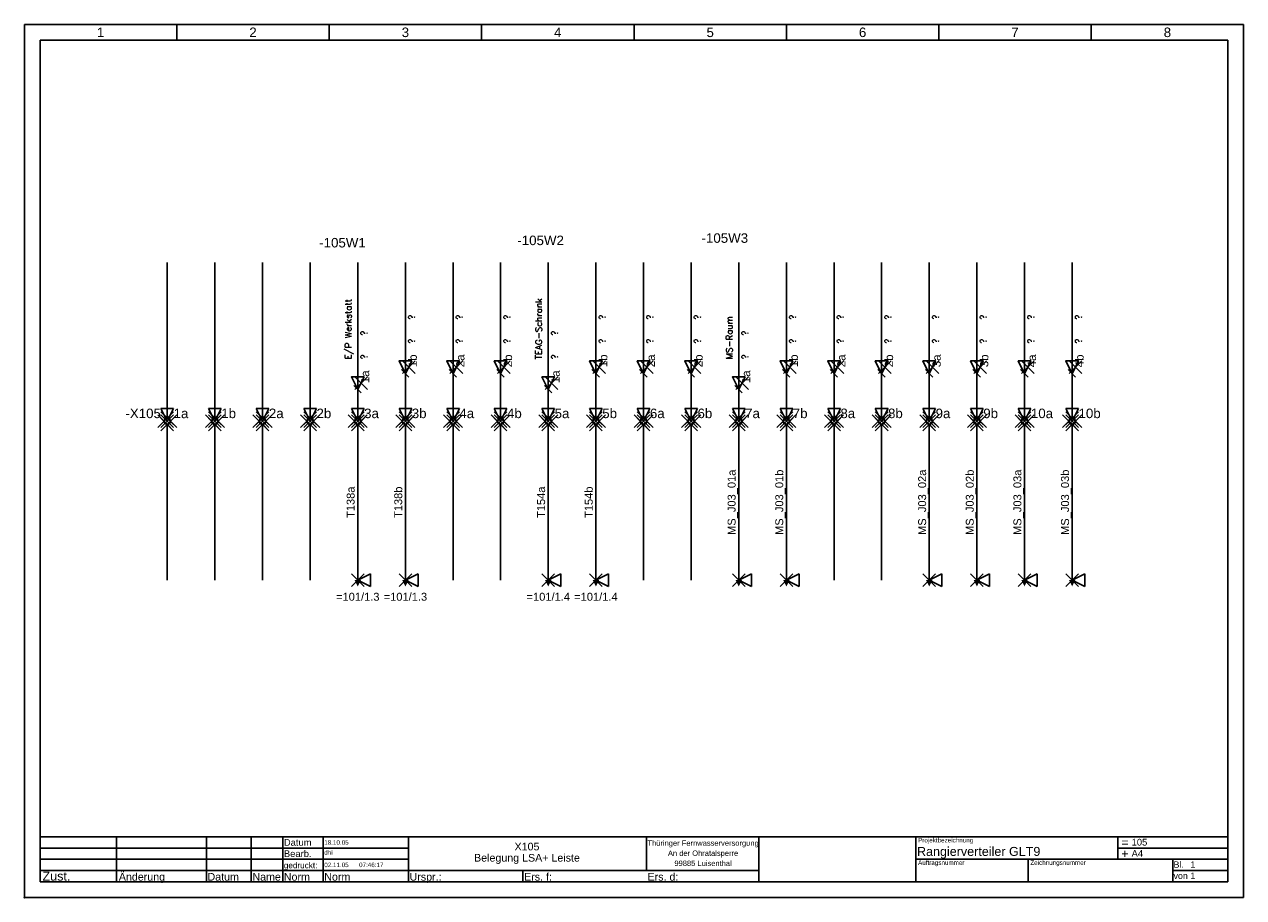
# Model space of a CAD drawing. Extents: x 0 to 384, y 0 to 275.
import ezdxf
from ezdxf.enums import TextEntityAlignment as Align

# ---------------------------------------------------------------- set-up
doc = ezdxf.new("R2010")
doc.units = 0
doc.header["$LTSCALE"] = 25
doc.linetypes.add('GESTRICHELT', pattern=[0.3, 0.2, -0.1])
doc.layers.get('0').update_dxf_attribs({"linetype": 'CONTINUOUS'})
for name, color, linetype in [('ECS_LEV_LINE', 7, 'CONTINUOUS'), ('ECS_LEV_LINE_WNO', 7, 'CONTINUOUS'), ('ECS_LEV_PG_FRAME', 7, 'CONTINUOUS'), ('ECS_LEV_PG_LADDER', 7, 'CONTINUOUS'), ('ECS_LEV_PH_DATA', 7, 'CONTINUOUS'), ('ECS_LEV_PH_EED', 7, 'CONTINUOUS'), ('ECS_LEV_SYM', 7, 'CONTINUOUS'), ('ECS_LEV_SYM_CPOINT', 7, 'CONTINUOUS'), ('ECS_LEV_SYM_DEVID', 7, 'CONTINUOUS'), ('ECS_LEV_SYM_GEO_SCM', 7, 'CONTINUOUS'), ('ECS_LEV_SYM_M_CP', 3, 'CONTINUOUS'), ('ECS_LEV_SYM_M_PN', 1, 'CONTINUOUS'), ('ECS_LEV_SYM_M_RP', 1, 'CONTINUOUS'), ('ECS_LEV_SYM_TEXT', 7, 'CONTINUOUS'), ('ECS_LEV_SYMCR', 7, 'CONTINUOUS')]:
    doc.layers.add(name, color=color, linetype=linetype)
doc.styles.add('Arial', font='ARIAL.TTF', dxfattribs={"oblique": 0.017453})
doc.styles.add('ROMANS', font='ROMANS.SHX', dxfattribs={"oblique": 0.017453, "height": 1})
doc.styles.get("Standard").update_dxf_attribs({"font": 'romans.shx'})

# ---------------------------------------------------------------- blocks, each defined once
blk = doc.blocks.new('SIEC_XKW')
at = {"layer": 'ECS_LEV_SYM_GEO_SCM', "color": 0, "linetype": 'Continuous'}
blk.add_circle((0, 0), 1, dxfattribs=at)
at = {"layer": 'ECS_LEV_SYM_M_CP', "linetype": 'Continuous'}
for p, q in [((-3, 2), (1, -2)), ((-3, -2), (1, 2)), ((-2, 3), (2, -1)), ((-2, -1), (2, 3)), ((-2, 2), (2, -2)), ((-2, -2), (2, 2)), ((-2, 1), (2, -3)), ((-2, -3), (2, 1)), ((-1, 2), (3, -2)), ((-1, -2), (3, 2))]:
    blk.add_line(p, q, dxfattribs=at)
at = {"layer": 'ECS_LEV_SYM_M_RP', "linetype": 'Continuous'}
for p, q in [((-2, 4), (2, 4)), ((0, 0), (-2, 4)), ((0, 0), (2, 4))]:
    blk.add_line(p, q, dxfattribs=at)
at = {"layer": 'ECS_LEV_SYM_CPOINT', "linetype": 'Continuous', "style": 'ROMANS'}
blk.add_attdef('ECS_T_CPOINT_001', (2, 1), '', height=3, dxfattribs=at)
at = {"layer": 'ECS_LEV_SYM_DEVID', "linetype": 'Continuous', "style": 'ROMANS'}
for tag, p in [('ECS_T_DEVID_3', (-2, 9.4)), ('ECS_T_DEVID_2', (-2, 5.2)), ('ECS_T_DEVID_1', (-2, 1))]:
    blk.add_attdef(tag, text='', height=3, dxfattribs=at).set_placement(p, align=Align.RIGHT)
at = {"layer": 'ECS_LEV_SYM_M_PN', "color": 1, "linetype": 'Continuous', "style": 'ROMANS'}
blk.add_attdef('ECS_T_PARTNO', text='', height=3, dxfattribs=at).set_placement((-2, -3.2), align=Align.RIGHT)
blk = doc.blocks.new('__TEXT_')
blk = doc.blocks.new('__PHTEXT_')
blk = doc.blocks.new('SIEC_WKABEL_1')
at = {"color": 0, "linetype": 'Continuous'}
blk.add_line((-1.24, 1.28), (1.1, -1.05), dxfattribs=at)
at = {"layer": 'ECS_LEV_SYM_M_CP', "color": 3, "linetype": 'Continuous'}
for p, q in [((-0.96, 4.04), (3.04, 0.04)), ((-0.96, 0.04), (3.04, 4.04))]:
    blk.add_line(p, q, dxfattribs=at)
at = {"layer": 'ECS_LEV_SYM_M_RP', "linetype": 'Continuous'}
blk.add_lwpolyline([(0, 0), (2, 4), (-2, 4)], close=True, dxfattribs=at)
at = {"layer": 'ECS_LEV_SYM_CPOINT', "linetype": 'Continuous', "style": 'Arial'}
blk.add_attdef('ECS_T_CPOINT_001', text='', height=2.6, rotation=89.998492, dxfattribs=at).set_placement((1, 2), align=Align.TOP_LEFT)
at = {"layer": 'ECS_LEV_SYM_DEVID', "linetype": 'Continuous', "style": 'Arial'}
for tag, p in [('ECS_T_DEVID_3', (-0.2559, 6.8758)), ('ECS_T_DEVID_2', (-0.2559, 2.6758)), ('ECS_T_DEVID_1', (-0.2559, -1.5242))]:
    blk.add_attdef(tag, text='', height=3, dxfattribs=at).set_placement(p, align=Align.MIDDLE_RIGHT)
at = {"layer": 'ECS_LEV_SYM_M_PN', "linetype": 'Continuous', "style": 'Arial'}
blk.add_attdef('ECS_T_PARTNO', text='', height=3, dxfattribs=at).set_placement((-0.2559, -5.7242), align=Align.MIDDLE_RIGHT)
at = {"layer": 'ECS_LEV_SYM_TEXT', "linetype": 'Continuous', "style": 'Arial'}
for tag, p in [('ECS_T_TEXT_1.0', (1, 17)), ('ECS_T_TEXT_3.0', (-4, 9.5)), ('ECS_T_TEXT_2.0', (1, 9.5))]:
    blk.add_attdef(tag, text='', height=2, rotation=89.998492, dxfattribs=at).set_placement(p, align=Align.TOP_LEFT)
at = {"layer": 'ECS_LEV_SYMCR', "color": 0, "linetype": 'Continuous', "style": 'Arial'}
for tag, p in [('ECS_T_CRC_TEXT_P', (-0.2559, -5.7242)), ('ECS_T_CRC_TEXT_N', (-0.2559, -9.9242))]:
    blk.add_attdef(tag, text='', height=2.5, dxfattribs=at).set_placement(p, align=Align.MIDDLE_RIGHT)
blk = doc.blocks.new('SIEC_LABWP')
at = {"layer": 'ECS_LEV_SYM_GEO_SCM', "color": 0, "linetype": 'Continuous'}
blk.add_lwpolyline([(0, 0, 2, 0, 0), (2, 0, 0, 0, 0)], format="xyseb", dxfattribs=at)
at = {"layer": 'ECS_LEV_SYM_M_CP', "linetype": 'Continuous'}
for p, q in [((-2, 2), (2, -2)), ((-2, -2), (2, 2))]:
    blk.add_line(p, q, dxfattribs=at)
at = {"layer": 'ECS_LEV_SYM_M_RP', "linetype": 'Continuous'}
for p, q in [((-2, 4), (2, 4)), ((0, 0), (-2, 4)), ((0, 0), (2, 4))]:
    blk.add_line(p, q, dxfattribs=at)
at = {"layer": 'ECS_LEV_SYM_CPOINT', "linetype": 'Continuous', "style": 'ROMANS'}
blk.add_attdef('ECS_T_CPOINT_001', text='', height=2.5, dxfattribs=at).set_placement((0, 0), align=Align.MIDDLE_LEFT)
at = {"layer": 'ECS_LEV_SYM_DEVID', "linetype": 'Continuous', "style": 'ROMANS'}
for tag, p in [('ECS_T_DEVID_3', (4, 8.4)), ('ECS_T_DEVID_2', (4, 4.2)), ('ECS_T_DEVID_1', (4, 0))]:
    blk.add_attdef(tag, text='', height=2.5, dxfattribs=at).set_placement(p, align=Align.MIDDLE_LEFT)
at = {"layer": 'ECS_LEV_SYM_M_PN', "color": 1, "linetype": 'Continuous', "style": 'ROMANS'}
blk.add_attdef('ECS_T_PARTNO', text='', height=2.5, dxfattribs=at).set_placement((4, -4.2), align=Align.MIDDLE_LEFT)
blk = doc.blocks.new('__POT_')

msp = doc.modelspace()

# ---------------------------------------------------------------- linework, layer by layer
at = {"layer": 'ECS_LEV_LINE', "color": 7, "linetype": 'Continuous'}
for p, q in [((45, 151), (45, 200)), ((60, 151), (60, 200)), ((75, 151), (75, 200)), ((90, 151), (90, 200)), ((105, 151), (105, 200)), ((120, 151), (120, 200)), ((135, 151), (135, 200)), ((150, 151), (150, 200)), ((165, 151), (165, 200)), ((180, 151), (180, 200)), ((195, 151), (195, 200)), ((210, 151), (210, 200)), ((225, 151), (225, 200)), ((240, 151), (240, 200)), ((255, 151), (255, 200)), ((270, 151), (270, 200)), ((285, 151), (285, 200)), ((300, 151), (300, 200)), ((315, 151), (315, 200)), ((330, 151), (330, 200)), ((45, 100), (45, 149)), ((60, 100), (60, 149)), ((75, 100), (75, 149)), ((90, 100), (90, 149)), ((105, 100), (105, 149)), ((120, 100), (120, 149)), ((135, 100), (135, 149)), ((150, 100), (150, 149)), ((165, 100), (165, 149)), ((180, 100), (180, 149)), ((195, 100), (195, 149)), ((210, 100), (210, 149)), ((225, 100), (225, 149)), ((240, 100), (240, 149)), ((255, 100), (255, 149)), ((270, 100), (270, 149)), ((285, 100), (285, 149)), ((300, 100), (300, 149)), ((315, 100), (315, 149)), ((330, 100), (330, 149))]:
    msp.add_line(p, q, dxfattribs=at)
at = {"layer": 'ECS_LEV_PG_FRAME', "color": 7, "linetype": 'Continuous'}
for p, q in [((384, 275), (0, 275)), ((0, 275), (0, 0)), ((384, 0), (384, 275)), ((0, 0), (384, 0))]:
    msp.add_line(p, q, dxfattribs=at)
at = {"layer": 'ECS_LEV_PG_LADDER', "color": 7}
for p, q in [((48, 270), (48, 275)), ((96, 270), (96, 275)), ((144, 270), (144, 275)), ((192, 270), (192, 275)), ((240, 270), (240, 275)), ((288, 270), (288, 275)), ((336, 270), (336, 275))]:
    msp.add_line(p, q, dxfattribs=at)
at = {"layer": 'ECS_LEV_PH_DATA', "color": 7}
for p, q in [((5, 5), (5, 270)), ((5, 270), (379, 270)), ((379, 5), (379, 270)), ((5, 19.142), (29.0414, 19.142)), ((5, 15.6065), (29.0414, 15.6065)), ((29.0414, 5), (29.0414, 19.142)), ((29.0414, 19.142), (344.408, 19.142)), ((29.0414, 13.4852), (29.0414, 16.3136)), ((29.0414, 12.071), (29.0414, 15.6065)), ((29.0414, 15.6065), (120.9644, 15.6065)), ((57.3254, 8.5355), (57.3254, 19.142)), ((71.4674, 8.5355), (71.4674, 19.142)), ((81.3668, 8.5355), (81.3668, 19.142)), ((94.0946, 8.5355), (94.0946, 19.142)), ((120.9644, 8.5355), (120.9644, 19.142)), ((120.9644, 12.071), (120.9644, 15.6065)), ((195.917, 8.5355), (195.917, 19.142)), ((231.272, 8.5355), (231.272, 19.142)), ((280.769, 12.071), (280.769, 19.142)), ((344.408, 12.071), (344.408, 19.142)), ((344.408, 19.142), (379, 19.142)), ((344.408, 15.6065), (379, 15.6065)), ((5, 10.6568), (5, 13.4852)), ((5, 8.5355), (5, 12.071)), ((5, 12.071), (29.0414, 12.071)), ((29.0414, 12.071), (120.9644, 12.071)), ((280.769, 12.071), (316.124, 12.071)), ((280.769, 5), (280.769, 12.071)), ((316.124, 5), (316.124, 12.071)), ((316.124, 12.071), (379, 12.071)), ((361.704, 5), (361.704, 12.071)), ((5, 8.5355), (29.0414, 8.5355)), ((29.0414, 8.5355), (57.3254, 8.5355)), ((57.3254, 5), (57.3254, 8.5355)), ((57.3254, 8.5355), (71.4674, 8.5355)), ((71.4674, 5), (71.4674, 8.5355)), ((71.4674, 8.5355), (81.3668, 8.5355)), ((81.3668, 5), (81.3668, 8.5355)), ((81.3668, 8.5355), (94.0946, 8.5355)), ((94.0946, 5), (94.0946, 8.5355)), ((94.0946, 8.5355), (120.9644, 8.5355)), ((120.9644, 5), (120.9644, 8.5355)), ((120.9644, 8.5355), (157.0265, 8.5355)), ((157.0265, 5), (157.0265, 8.5355)), ((157.0265, 8.5355), (231.272, 8.5355)), ((231.272, 5), (231.272, 8.5355)), ((361.704, 8.5355), (379, 8.5355)), ((5, 5), (29.0414, 5)), ((5, 5), (379, 5)), ((57.3254, 5), (71.4674, 5)), ((81.3668, 5), (94.0946, 5)), ((120.9644, 5), (157.0265, 5)), ((231.272, 5), (280.769, 5))]:
    msp.add_line(p, q, dxfattribs=at)
at = {"layer": 'ECS_LEV_PH_EED', "linetype": 'GESTRICHELT'}
msp.add_point((0, 0), dxfattribs=at)

# ---------------------------------------------------------------- block references
at = {"layer": 'ECS_LEV_LINE_WNO', "color": 5, "linetype": 'Continuous'}
ref = msp.add_blockref('__POT_', (0, 0), dxfattribs=at)
ref.add_attrib('ECS_T_WIRENO', 'MS_J03_01a', dxfattribs={"color": 0, "linetype": 'GESTRICHELT', "height": 2.5, "rotation": 89.9984916, "style": 'Arial'}).set_placement((224, 124.5), align=Align.CENTER)
ref = msp.add_blockref('__POT_', (0, 0), dxfattribs=at)
ref.add_attrib('ECS_T_WIRENO', 'MS_J03_01b', dxfattribs={"color": 0, "linetype": 'GESTRICHELT', "height": 2.5, "rotation": 89.9984916, "style": 'Arial'}).set_placement((239, 124.5), align=Align.CENTER)
ref = msp.add_blockref('__POT_', (0, 0), dxfattribs=at)
ref.add_attrib('ECS_T_WIRENO', 'MS_J03_02a', dxfattribs={"color": 0, "linetype": 'GESTRICHELT', "height": 2.5, "rotation": 89.9984916, "style": 'Arial'}).set_placement((284, 124.5), align=Align.CENTER)
ref = msp.add_blockref('__POT_', (0, 0), dxfattribs=at)
ref.add_attrib('ECS_T_WIRENO', 'MS_J03_02b', dxfattribs={"color": 0, "linetype": 'GESTRICHELT', "height": 2.5, "rotation": 89.9984916, "style": 'Arial'}).set_placement((299, 124.5), align=Align.CENTER)
ref = msp.add_blockref('__POT_', (0, 0), dxfattribs=at)
ref.add_attrib('ECS_T_WIRENO', 'MS_J03_03a', dxfattribs={"color": 0, "linetype": 'GESTRICHELT', "height": 2.5, "rotation": 89.9984916, "style": 'Arial'}).set_placement((314, 124.5), align=Align.CENTER)
ref = msp.add_blockref('__POT_', (0, 0), dxfattribs=at)
ref.add_attrib('ECS_T_WIRENO', 'MS_J03_03b', dxfattribs={"color": 0, "linetype": 'GESTRICHELT', "height": 2.5, "rotation": 89.9984916, "style": 'Arial'}).set_placement((329, 124.5), align=Align.CENTER)
ref = msp.add_blockref('__POT_', (0, 0), dxfattribs=at)
ref.add_attrib('ECS_T_WIRENO', 'T138a', dxfattribs={"color": 0, "linetype": 'GESTRICHELT', "height": 2.5, "rotation": 89.9984916, "style": 'Arial'}).set_placement((104, 124.5), align=Align.CENTER)
ref = msp.add_blockref('__POT_', (0, 0), dxfattribs=at)
ref.add_attrib('ECS_T_WIRENO', 'T138b', dxfattribs={"color": 0, "linetype": 'GESTRICHELT', "height": 2.5, "rotation": 89.9984916, "style": 'Arial'}).set_placement((119, 124.5), align=Align.CENTER)
ref = msp.add_blockref('__POT_', (0, 0), dxfattribs=at)
ref.add_attrib('ECS_T_WIRENO', 'T154a', dxfattribs={"color": 0, "linetype": 'GESTRICHELT', "height": 2.5, "rotation": 89.9984916, "style": 'Arial'}).set_placement((164, 124.5), align=Align.CENTER)
ref = msp.add_blockref('__POT_', (0, 0), dxfattribs=at)
ref.add_attrib('ECS_T_WIRENO', 'T154b', dxfattribs={"color": 0, "linetype": 'GESTRICHELT', "height": 2.5, "rotation": 89.9984916, "style": 'Arial'}).set_placement((179, 124.5), align=Align.CENTER)
at = {"layer": 'ECS_LEV_PG_LADDER', "color": 7, "linetype": 'Continuous'}
ref = msp.add_blockref('__TEXT_', (0, 0), dxfattribs=at)
ref.add_attrib('?', '1', dxfattribs={"color": 7, "height": 3, "style": 'Arial'}).set_placement((24, 272.5), align=Align.MIDDLE_CENTER)
ref = msp.add_blockref('__TEXT_', (0, 0), dxfattribs=at)
ref.add_attrib('?', '2', dxfattribs={"color": 7, "height": 3, "style": 'Arial'}).set_placement((72, 272.5), align=Align.MIDDLE_CENTER)
ref = msp.add_blockref('__TEXT_', (0, 0), dxfattribs=at)
ref.add_attrib('?', '3', dxfattribs={"color": 7, "height": 3, "style": 'Arial'}).set_placement((120, 272.5), align=Align.MIDDLE_CENTER)
ref = msp.add_blockref('__TEXT_', (0, 0), dxfattribs=at)
ref.add_attrib('?', '4', dxfattribs={"color": 7, "height": 3, "style": 'Arial'}).set_placement((168, 272.5), align=Align.MIDDLE_CENTER)
ref = msp.add_blockref('__TEXT_', (0, 0), dxfattribs=at)
ref.add_attrib('?', '5', dxfattribs={"color": 7, "height": 3, "style": 'Arial'}).set_placement((216, 272.5), align=Align.MIDDLE_CENTER)
ref = msp.add_blockref('__TEXT_', (0, 0), dxfattribs=at)
ref.add_attrib('?', '6', dxfattribs={"color": 7, "height": 3, "style": 'Arial'}).set_placement((264, 272.5), align=Align.MIDDLE_CENTER)
ref = msp.add_blockref('__TEXT_', (0, 0), dxfattribs=at)
ref.add_attrib('?', '7', dxfattribs={"color": 7, "height": 3, "style": 'Arial'}).set_placement((312, 272.5), align=Align.MIDDLE_CENTER)
ref = msp.add_blockref('__TEXT_', (0, 0), dxfattribs=at)
ref.add_attrib('?', '8', dxfattribs={"color": 7, "height": 3, "style": 'Arial'}).set_placement((360, 272.5), align=Align.MIDDLE_CENTER)
at = {"layer": 'ECS_LEV_PH_DATA', "color": 7, "linetype": 'Continuous'}
ref = msp.add_blockref('__TEXT_', (0, 0), dxfattribs=dict(at, xscale=1.4142, yscale=1.4142, zscale=1.4142))
ref.add_attrib('ECS_T_TEXT_0.0', 'Datum', (81.72035, 16.3136), dxfattribs={"color": 7, "height": 2.1213, "style": 'Arial'})
ref = msp.add_blockref('__PHTEXT_', (0, 0), dxfattribs=at)
ref.add_attrib('?pgdescr02_0.0', '18.10.05', (94.4481, 16.6671), dxfattribs={"color": 7, "linetype": 'GESTRICHELT', "height": 1.4142, "style": 'Arial'})
ref = msp.add_blockref('__PHTEXT_', (0, 0), dxfattribs=at)
ref.add_attrib('?pgdescr01_0.0', 'X105', dxfattribs={"color": 7, "linetype": 'GESTRICHELT', "height": 2.40414, "style": 'Arial'}).set_placement((158.2936, 16.0818), align=Align.MIDDLE_CENTER)
ref = msp.add_blockref('__PHTEXT_', (0, 0), dxfattribs=at)
ref.add_attrib('?addr01_0.0', 'Thüringer Fernwasserversorgung', dxfattribs={"color": 7, "linetype": 'GESTRICHELT', "height": 1.69704, "style": 'Arial'}).set_placement((213.7561, 17.1692), align=Align.MIDDLE_CENTER)
ref = msp.add_blockref('__PHTEXT_', (0, 0), dxfattribs=at)
ref.add_attrib('?title01_0.0', 'Rangierverteiler GLT9', (281.1225, 13.1316), dxfattribs={"color": 7, "linetype": 'GESTRICHELT', "height": 2.8284, "style": 'Arial'})
ref = msp.add_blockref('__TEXT_', (0, 0), dxfattribs=dict(at, xscale=1.4142, yscale=1.4142, zscale=1.4142))
ref.add_attrib('ECS_T_TEXT_0.0', 'Projektbezeichnung', (281.4761, 17.37425), dxfattribs={"color": 7, "height": 1.4142, "style": 'Arial'})
ref = msp.add_blockref('__TEXT_', (0, 0), dxfattribs=dict(at, xscale=1.4142, yscale=1.4142, zscale=1.4142))
ref.add_attrib('ECS_T_TEXT_0.0', '=', (345.46865, 15.96005), dxfattribs={"color": 7, "height": 2.8284, "style": 'Arial'})
ref = msp.add_blockref('__PHTEXT_', (0, 0), dxfattribs=at)
ref.add_attrib('?install_0.0', '105', (348.7223, 16.3917), dxfattribs={"color": 7, "linetype": 'GESTRICHELT', "height": 2.1213, "style": 'Arial'})
ref = msp.add_blockref('__TEXT_', (0, 0), dxfattribs=dict(at, xscale=1.4142, yscale=1.4142, zscale=1.4142))
ref.add_attrib('ECS_T_TEXT_0.0', 'Bearb.', (81.72035, 12.7781), dxfattribs={"color": 7, "height": 2.1213, "style": 'Arial'})
ref = msp.add_blockref('__PHTEXT_', (0, 0), dxfattribs=at)
ref.add_attrib('?pgdescr04_0.0', 'dhi', (94.4481, 13.4852), dxfattribs={"color": 7, "linetype": 'GESTRICHELT', "height": 1.4142, "style": 'Arial'})
ref = msp.add_blockref('__PHTEXT_', (0, 0), dxfattribs=at)
ref.add_attrib('?pgdescr18_0.0', 'Belegung LSA+ Leiste', dxfattribs={"color": 7, "linetype": 'GESTRICHELT', "height": 2.40414, "style": 'Arial'}).set_placement((158.2936, 12.5463), align=Align.MIDDLE_CENTER)
ref = msp.add_blockref('__PHTEXT_', (0, 0), dxfattribs=at)
ref.add_attrib('?addr02_0.0', 'An der Ohratalsperre', dxfattribs={"color": 7, "linetype": 'GESTRICHELT', "height": 1.69704, "style": 'Arial'}).set_placement((213.7561, 13.9872), align=Align.MIDDLE_CENTER)
ref = msp.add_blockref('__PHTEXT_', (0, 0), dxfattribs=at)
ref.add_attrib('?addr03_0.0', '99885 Luisenthal', dxfattribs={"color": 7, "linetype": 'GESTRICHELT', "height": 1.69704, "style": 'Arial'}).set_placement((213.7561, 10.8053), align=Align.MIDDLE_CENTER)
ref = msp.add_blockref('__TEXT_', (0, 0), dxfattribs=dict(at, xscale=1.4142, yscale=1.4142, zscale=1.4142))
ref.add_attrib('ECS_T_TEXT_0.0', 'Auftragsnummer', (281.4761, 10.30325), dxfattribs={"color": 7, "height": 1.4142, "style": 'Arial'})
ref = msp.add_blockref('__TEXT_', (0, 0), dxfattribs=dict(at, xscale=1.4142, yscale=1.4142, zscale=1.4142))
ref.add_attrib('ECS_T_TEXT_0.0', 'Zeichnungsnummer', (316.8311, 10.30325), dxfattribs={"color": 7, "height": 1.4142, "style": 'Arial'})
ref = msp.add_blockref('__TEXT_', (0, 0), dxfattribs=dict(at, xscale=1.4142, yscale=1.4142, zscale=1.4142))
ref.add_attrib('ECS_T_TEXT_0.0', '+', (345.46865, 12.42455), dxfattribs={"color": 7, "height": 2.8284, "style": 'Arial'})
ref = msp.add_blockref('__PHTEXT_', (0, 0), dxfattribs=at)
ref.add_attrib('?location_0.0', 'A4', (348.7223, 12.8562), dxfattribs={"color": 7, "linetype": 'GESTRICHELT', "height": 2.1213, "style": 'Arial'})
ref = msp.add_blockref('__TEXT_', (0, 0), dxfattribs=at)
ref.add_attrib('ECS_T_TEXT_0.0', 'Bl.', (361.9249, 9.39894), dxfattribs={"color": 7, "height": 2, "style": 'Arial'})
ref = msp.add_blockref('__TEXT_', (0, 0), dxfattribs=dict(at, xscale=1.4142, yscale=1.4142, zscale=1.4142))
ref.add_attrib('ECS_T_TEXT_0.0', 'Zust.', (5.7071, 5.35355), dxfattribs={"color": 7, "height": 2.8284, "style": 'Arial'})
ref = msp.add_blockref('__TEXT_', (0, 0), dxfattribs=dict(at, xscale=1.4142, yscale=1.4142, zscale=1.4142))
ref.add_attrib('ECS_T_TEXT_0.0', 'Änderung', (29.7485, 5.35355), dxfattribs={"color": 7, "height": 2.40414, "style": 'Arial'})
ref = msp.add_blockref('__TEXT_', (0, 0), dxfattribs=dict(at, xscale=1.4142, yscale=1.4142, zscale=1.4142))
ref.add_attrib('ECS_T_TEXT_0.0', 'Datum', (57.67895, 5.35355), dxfattribs={"color": 7, "height": 2.40414, "style": 'Arial'})
ref = msp.add_blockref('__TEXT_', (0, 0), dxfattribs=dict(at, xscale=1.4142, yscale=1.4142, zscale=1.4142))
ref.add_attrib('ECS_T_TEXT_0.0', 'Name', (71.82095, 5.35355), dxfattribs={"color": 7, "height": 2.40414, "style": 'Arial'})
ref = msp.add_blockref('__TEXT_', (0, 0), dxfattribs=dict(at, xscale=1.4142, yscale=1.4142, zscale=1.4142))
ref.add_attrib('ECS_T_TEXT_0.0', 'gedruckt:', (81.72035, 9.2426), dxfattribs={"color": 7, "height": 1.83846, "style": 'Arial'})
ref = msp.add_blockref('__TEXT_', (0, 0), dxfattribs=dict(at, xscale=1.4142, yscale=1.4142, zscale=1.4142))
ref.add_attrib('ECS_T_TEXT_0.0', 'Norm', (81.72035, 5.35355), dxfattribs={"color": 7, "height": 2.40414, "style": 'Arial'})
ref = msp.add_blockref('__PHTEXT_', (0, 0), dxfattribs=at)
ref.add_attrib('?plotdate_0.0', '02.11.05', (94.4481, 9.5961), dxfattribs={"color": 7, "linetype": 'GESTRICHELT', "height": 1.4142, "style": 'Arial'})
ref = msp.add_blockref('__TEXT_', (0, 0), dxfattribs=dict(at, xscale=1.4142, yscale=1.4142, zscale=1.4142))
ref.add_attrib('ECS_T_TEXT_0.0', 'Norm', (94.44815, 5.35355), dxfattribs={"color": 7, "height": 2.40414, "style": 'Arial'})
ref = msp.add_blockref('__PHTEXT_', (0, 0), dxfattribs=at)
ref.add_attrib('?plottime_0.0', '07:46:17', (105.4082, 9.5961), dxfattribs={"color": 7, "linetype": 'GESTRICHELT', "height": 1.4142, "style": 'Arial'})
ref = msp.add_blockref('__TEXT_', (0, 0), dxfattribs=dict(at, xscale=1.4142, yscale=1.4142, zscale=1.4142))
ref.add_attrib('ECS_T_TEXT_0.0', 'Urspr.:', (121.31795, 5.35355), dxfattribs={"color": 7, "height": 2.40414, "style": 'Arial'})
ref = msp.add_blockref('__TEXT_', (0, 0), dxfattribs=dict(at, xscale=1.4142, yscale=1.4142, zscale=1.4142))
ref.add_attrib('ECS_T_TEXT_0.0', 'Ers. f:', (157.38005, 5.35355), dxfattribs={"color": 7, "height": 2.40414, "style": 'Arial'})
ref = msp.add_blockref('__TEXT_', (0, 0), dxfattribs=dict(at, xscale=1.4142, yscale=1.4142, zscale=1.4142))
ref.add_attrib('ECS_T_TEXT_0.0', 'Ers. d:', (196.27055, 5.35355), dxfattribs={"color": 7, "height": 2.40414, "style": 'Arial'})
ref = msp.add_blockref('__PHTEXT_', (0, 0), dxfattribs=at)
ref.add_attrib('?page_0.0', '1', (367.2281, 9.3988), dxfattribs={"color": 7, "linetype": 'GESTRICHELT', "height": 2, "style": 'Arial'})
ref = msp.add_blockref('__PHTEXT_', (0, 0), dxfattribs=at)
ref.add_attrib('?inpgno_0.0', '1', (367.2281, 5.8633), dxfattribs={"color": 7, "linetype": 'GESTRICHELT', "height": 2, "style": 'Arial'})
ref = msp.add_blockref('__TEXT_', (0, 0), dxfattribs=at)
ref.add_attrib('ECS_T_TEXT_0.0', 'von', (361.9249, 5.8634), dxfattribs={"color": 7, "height": 2, "style": 'Arial'})
at = {"layer": 'ECS_LEV_SYM', "linetype": 'GESTRICHELT'}
ref = msp.add_blockref('SIEC_WKABEL_1', (105, 160), dxfattribs=at)
ref.add_attrib('ECS_T_DEVID_1', '-105W1', dxfattribs={"layer": 'ECS_LEV_SYM_DEVID', "linetype": 'Continuous', "height": 3, "style": 'Arial'}).set_placement((107.52711, 206.25), align=Align.MIDDLE_RIGHT)
ref.add_attrib('ECS_T_TEXT_3.0', 'E/P Werkstatt', dxfattribs={"layer": 'ECS_LEV_SYM_TEXT', "linetype": 'Continuous', "height": 2, "rotation": 89.9984916}).set_placement((101, 169.5), align=Align.TOP_LEFT)
ref.add_attrib('ECS_T_TEXT_2.0', '?', dxfattribs={"layer": 'ECS_LEV_SYM_TEXT', "linetype": 'Continuous', "height": 2, "rotation": 89.9984916}).set_placement((106, 169.5), align=Align.TOP_LEFT)
ref.add_attrib('ECS_T_TEXT_1.0', '?', dxfattribs={"layer": 'ECS_LEV_SYM_TEXT', "linetype": 'Continuous', "height": 2, "rotation": 89.9984916}).set_placement((106, 177), align=Align.TOP_LEFT)
ref.add_attrib('ECS_T_CPOINT_001', '1a', dxfattribs={"layer": 'ECS_LEV_SYM_CPOINT', "linetype": 'Continuous', "height": 2.6, "rotation": 89.9984916, "style": 'Arial'}).set_placement((106, 162), align=Align.TOP_LEFT)
ref = msp.add_blockref('SIEC_WKABEL_1', (165, 160), dxfattribs=at)
ref.add_attrib('ECS_T_DEVID_1', '-105W2', dxfattribs={"layer": 'ECS_LEV_SYM_DEVID', "linetype": 'Continuous', "height": 3, "style": 'Arial'}).set_placement((169.92393, 206.97944), align=Align.MIDDLE_RIGHT)
ref.add_attrib('ECS_T_TEXT_3.0', 'TEAG-Schrank', dxfattribs={"layer": 'ECS_LEV_SYM_TEXT', "linetype": 'Continuous', "height": 2, "rotation": 89.9984916}).set_placement((161, 169.5), align=Align.TOP_LEFT)
ref.add_attrib('ECS_T_TEXT_2.0', '?', dxfattribs={"layer": 'ECS_LEV_SYM_TEXT', "linetype": 'Continuous', "height": 2, "rotation": 89.9984916}).set_placement((166, 169.5), align=Align.TOP_LEFT)
ref.add_attrib('ECS_T_TEXT_1.0', '?', dxfattribs={"layer": 'ECS_LEV_SYM_TEXT', "linetype": 'Continuous', "height": 2, "rotation": 89.9984916}).set_placement((166, 177), align=Align.TOP_LEFT)
ref.add_attrib('ECS_T_CPOINT_001', '1a', dxfattribs={"layer": 'ECS_LEV_SYM_CPOINT', "linetype": 'Continuous', "height": 2.6, "rotation": 89.9984916, "style": 'Arial'}).set_placement((166, 162), align=Align.TOP_LEFT)
ref = msp.add_blockref('SIEC_WKABEL_1', (225, 160), dxfattribs=at)
ref.add_attrib('ECS_T_DEVID_1', '-105W3', dxfattribs={"layer": 'ECS_LEV_SYM_DEVID', "linetype": 'Continuous', "height": 3, "style": 'Arial'}).set_placement((227.94203, 207.70889), align=Align.MIDDLE_RIGHT)
ref.add_attrib('ECS_T_TEXT_3.0', 'MS-Raum', dxfattribs={"layer": 'ECS_LEV_SYM_TEXT', "linetype": 'Continuous', "height": 2, "rotation": 89.9984916}).set_placement((221, 169.5), align=Align.TOP_LEFT)
ref.add_attrib('ECS_T_TEXT_2.0', '?', dxfattribs={"layer": 'ECS_LEV_SYM_TEXT', "linetype": 'Continuous', "height": 2, "rotation": 89.9984916}).set_placement((226, 169.5), align=Align.TOP_LEFT)
ref.add_attrib('ECS_T_TEXT_1.0', '?', dxfattribs={"layer": 'ECS_LEV_SYM_TEXT', "linetype": 'Continuous', "height": 2, "rotation": 89.9984916}).set_placement((226, 177), align=Align.TOP_LEFT)
ref.add_attrib('ECS_T_CPOINT_001', '1a', dxfattribs={"layer": 'ECS_LEV_SYM_CPOINT', "linetype": 'Continuous', "height": 2.6, "rotation": 89.9984916, "style": 'Arial'}).set_placement((226, 162), align=Align.TOP_LEFT)
ref = msp.add_blockref('SIEC_WKABEL_1', (120, 165), dxfattribs=at)
ref.add_attrib('ECS_T_TEXT_2.0', '?', dxfattribs={"layer": 'ECS_LEV_SYM_TEXT', "linetype": 'Continuous', "height": 2, "rotation": 89.9984916}).set_placement((121, 174.5), align=Align.TOP_LEFT)
ref.add_attrib('ECS_T_TEXT_1.0', '?', dxfattribs={"layer": 'ECS_LEV_SYM_TEXT', "linetype": 'Continuous', "height": 2, "rotation": 89.9984916}).set_placement((121, 182), align=Align.TOP_LEFT)
ref.add_attrib('ECS_T_CPOINT_001', '1b', dxfattribs={"layer": 'ECS_LEV_SYM_CPOINT', "linetype": 'Continuous', "height": 2.6, "rotation": 89.9984916, "style": 'Arial'}).set_placement((121, 167), align=Align.TOP_LEFT)
ref = msp.add_blockref('SIEC_WKABEL_1', (135, 165), dxfattribs=at)
ref.add_attrib('ECS_T_TEXT_2.0', '?', dxfattribs={"layer": 'ECS_LEV_SYM_TEXT', "linetype": 'Continuous', "height": 2, "rotation": 89.9984916}).set_placement((136, 174.5), align=Align.TOP_LEFT)
ref.add_attrib('ECS_T_TEXT_1.0', '?', dxfattribs={"layer": 'ECS_LEV_SYM_TEXT', "linetype": 'Continuous', "height": 2, "rotation": 89.9984916}).set_placement((136, 182), align=Align.TOP_LEFT)
ref.add_attrib('ECS_T_CPOINT_001', '2a', dxfattribs={"layer": 'ECS_LEV_SYM_CPOINT', "linetype": 'Continuous', "height": 2.6, "rotation": 89.9984916, "style": 'Arial'}).set_placement((136, 167), align=Align.TOP_LEFT)
ref = msp.add_blockref('SIEC_WKABEL_1', (150, 165), dxfattribs=at)
ref.add_attrib('ECS_T_TEXT_2.0', '?', dxfattribs={"layer": 'ECS_LEV_SYM_TEXT', "linetype": 'Continuous', "height": 2, "rotation": 89.9984916}).set_placement((151, 174.5), align=Align.TOP_LEFT)
ref.add_attrib('ECS_T_TEXT_1.0', '?', dxfattribs={"layer": 'ECS_LEV_SYM_TEXT', "linetype": 'Continuous', "height": 2, "rotation": 89.9984916}).set_placement((151, 182), align=Align.TOP_LEFT)
ref.add_attrib('ECS_T_CPOINT_001', '2b', dxfattribs={"layer": 'ECS_LEV_SYM_CPOINT', "linetype": 'Continuous', "height": 2.6, "rotation": 89.9984916, "style": 'Arial'}).set_placement((151, 167), align=Align.TOP_LEFT)
ref = msp.add_blockref('SIEC_WKABEL_1', (180, 165), dxfattribs=at)
ref.add_attrib('ECS_T_TEXT_2.0', '?', dxfattribs={"layer": 'ECS_LEV_SYM_TEXT', "linetype": 'Continuous', "height": 2, "rotation": 89.9984916}).set_placement((181, 174.5), align=Align.TOP_LEFT)
ref.add_attrib('ECS_T_TEXT_1.0', '?', dxfattribs={"layer": 'ECS_LEV_SYM_TEXT', "linetype": 'Continuous', "height": 2, "rotation": 89.9984916}).set_placement((181, 182), align=Align.TOP_LEFT)
ref.add_attrib('ECS_T_CPOINT_001', '1b', dxfattribs={"layer": 'ECS_LEV_SYM_CPOINT', "linetype": 'Continuous', "height": 2.6, "rotation": 89.9984916, "style": 'Arial'}).set_placement((181, 167), align=Align.TOP_LEFT)
ref = msp.add_blockref('SIEC_WKABEL_1', (195, 165), dxfattribs=at)
ref.add_attrib('ECS_T_TEXT_2.0', '?', dxfattribs={"layer": 'ECS_LEV_SYM_TEXT', "linetype": 'Continuous', "height": 2, "rotation": 89.9984916}).set_placement((196, 174.5), align=Align.TOP_LEFT)
ref.add_attrib('ECS_T_TEXT_1.0', '?', dxfattribs={"layer": 'ECS_LEV_SYM_TEXT', "linetype": 'Continuous', "height": 2, "rotation": 89.9984916}).set_placement((196, 182), align=Align.TOP_LEFT)
ref.add_attrib('ECS_T_CPOINT_001', '2a', dxfattribs={"layer": 'ECS_LEV_SYM_CPOINT', "linetype": 'Continuous', "height": 2.6, "rotation": 89.9984916, "style": 'Arial'}).set_placement((196, 167), align=Align.TOP_LEFT)
ref = msp.add_blockref('SIEC_WKABEL_1', (210, 165), dxfattribs=at)
ref.add_attrib('ECS_T_TEXT_2.0', '?', dxfattribs={"layer": 'ECS_LEV_SYM_TEXT', "linetype": 'Continuous', "height": 2, "rotation": 89.9984916}).set_placement((211, 174.5), align=Align.TOP_LEFT)
ref.add_attrib('ECS_T_TEXT_1.0', '?', dxfattribs={"layer": 'ECS_LEV_SYM_TEXT', "linetype": 'Continuous', "height": 2, "rotation": 89.9984916}).set_placement((211, 182), align=Align.TOP_LEFT)
ref.add_attrib('ECS_T_CPOINT_001', '2b', dxfattribs={"layer": 'ECS_LEV_SYM_CPOINT', "linetype": 'Continuous', "height": 2.6, "rotation": 89.9984916, "style": 'Arial'}).set_placement((211, 167), align=Align.TOP_LEFT)
ref = msp.add_blockref('SIEC_WKABEL_1', (240, 165), dxfattribs=at)
ref.add_attrib('ECS_T_TEXT_2.0', '?', dxfattribs={"layer": 'ECS_LEV_SYM_TEXT', "linetype": 'Continuous', "height": 2, "rotation": 89.9984916}).set_placement((241, 174.5), align=Align.TOP_LEFT)
ref.add_attrib('ECS_T_TEXT_1.0', '?', dxfattribs={"layer": 'ECS_LEV_SYM_TEXT', "linetype": 'Continuous', "height": 2, "rotation": 89.9984916}).set_placement((241, 182), align=Align.TOP_LEFT)
ref.add_attrib('ECS_T_CPOINT_001', '1b', dxfattribs={"layer": 'ECS_LEV_SYM_CPOINT', "linetype": 'Continuous', "height": 2.6, "rotation": 89.9984916, "style": 'Arial'}).set_placement((241, 167), align=Align.TOP_LEFT)
ref = msp.add_blockref('SIEC_WKABEL_1', (255, 165), dxfattribs=at)
ref.add_attrib('ECS_T_TEXT_2.0', '?', dxfattribs={"layer": 'ECS_LEV_SYM_TEXT', "linetype": 'Continuous', "height": 2, "rotation": 89.9984916}).set_placement((256, 174.5), align=Align.TOP_LEFT)
ref.add_attrib('ECS_T_TEXT_1.0', '?', dxfattribs={"layer": 'ECS_LEV_SYM_TEXT', "linetype": 'Continuous', "height": 2, "rotation": 89.9984916}).set_placement((256, 182), align=Align.TOP_LEFT)
ref.add_attrib('ECS_T_CPOINT_001', '2a', dxfattribs={"layer": 'ECS_LEV_SYM_CPOINT', "linetype": 'Continuous', "height": 2.6, "rotation": 89.9984916, "style": 'Arial'}).set_placement((256, 167), align=Align.TOP_LEFT)
ref = msp.add_blockref('SIEC_WKABEL_1', (270, 165), dxfattribs=at)
ref.add_attrib('ECS_T_TEXT_2.0', '?', dxfattribs={"layer": 'ECS_LEV_SYM_TEXT', "linetype": 'Continuous', "height": 2, "rotation": 89.9984916}).set_placement((271, 174.5), align=Align.TOP_LEFT)
ref.add_attrib('ECS_T_TEXT_1.0', '?', dxfattribs={"layer": 'ECS_LEV_SYM_TEXT', "linetype": 'Continuous', "height": 2, "rotation": 89.9984916}).set_placement((271, 182), align=Align.TOP_LEFT)
ref.add_attrib('ECS_T_CPOINT_001', '2b', dxfattribs={"layer": 'ECS_LEV_SYM_CPOINT', "linetype": 'Continuous', "height": 2.6, "rotation": 89.9984916, "style": 'Arial'}).set_placement((271, 167), align=Align.TOP_LEFT)
ref = msp.add_blockref('SIEC_WKABEL_1', (285, 165), dxfattribs=at)
ref.add_attrib('ECS_T_TEXT_2.0', '?', dxfattribs={"layer": 'ECS_LEV_SYM_TEXT', "linetype": 'Continuous', "height": 2, "rotation": 89.9984916}).set_placement((286, 174.5), align=Align.TOP_LEFT)
ref.add_attrib('ECS_T_TEXT_1.0', '?', dxfattribs={"layer": 'ECS_LEV_SYM_TEXT', "linetype": 'Continuous', "height": 2, "rotation": 89.9984916}).set_placement((286, 182), align=Align.TOP_LEFT)
ref.add_attrib('ECS_T_CPOINT_001', '3a', dxfattribs={"layer": 'ECS_LEV_SYM_CPOINT', "linetype": 'Continuous', "height": 2.6, "rotation": 89.9984916, "style": 'Arial'}).set_placement((286, 167), align=Align.TOP_LEFT)
ref = msp.add_blockref('SIEC_WKABEL_1', (300, 165), dxfattribs=at)
ref.add_attrib('ECS_T_TEXT_2.0', '?', dxfattribs={"layer": 'ECS_LEV_SYM_TEXT', "linetype": 'Continuous', "height": 2, "rotation": 89.9984916}).set_placement((301, 174.5), align=Align.TOP_LEFT)
ref.add_attrib('ECS_T_TEXT_1.0', '?', dxfattribs={"layer": 'ECS_LEV_SYM_TEXT', "linetype": 'Continuous', "height": 2, "rotation": 89.9984916}).set_placement((301, 182), align=Align.TOP_LEFT)
ref.add_attrib('ECS_T_CPOINT_001', '3b', dxfattribs={"layer": 'ECS_LEV_SYM_CPOINT', "linetype": 'Continuous', "height": 2.6, "rotation": 89.9984916, "style": 'Arial'}).set_placement((301, 167), align=Align.TOP_LEFT)
ref = msp.add_blockref('SIEC_WKABEL_1', (315, 165), dxfattribs=at)
ref.add_attrib('ECS_T_TEXT_2.0', '?', dxfattribs={"layer": 'ECS_LEV_SYM_TEXT', "linetype": 'Continuous', "height": 2, "rotation": 89.9984916}).set_placement((316, 174.5), align=Align.TOP_LEFT)
ref.add_attrib('ECS_T_TEXT_1.0', '?', dxfattribs={"layer": 'ECS_LEV_SYM_TEXT', "linetype": 'Continuous', "height": 2, "rotation": 89.9984916}).set_placement((316, 182), align=Align.TOP_LEFT)
ref.add_attrib('ECS_T_CPOINT_001', '4a', dxfattribs={"layer": 'ECS_LEV_SYM_CPOINT', "linetype": 'Continuous', "height": 2.6, "rotation": 89.9984916, "style": 'Arial'}).set_placement((316, 167), align=Align.TOP_LEFT)
ref = msp.add_blockref('SIEC_WKABEL_1', (330, 165), dxfattribs=at)
ref.add_attrib('ECS_T_TEXT_2.0', '?', dxfattribs={"layer": 'ECS_LEV_SYM_TEXT', "linetype": 'Continuous', "height": 2, "rotation": 89.9984916}).set_placement((331, 174.5), align=Align.TOP_LEFT)
ref.add_attrib('ECS_T_TEXT_1.0', '?', dxfattribs={"layer": 'ECS_LEV_SYM_TEXT', "linetype": 'Continuous', "height": 2, "rotation": 89.9984916}).set_placement((331, 182), align=Align.TOP_LEFT)
ref.add_attrib('ECS_T_CPOINT_001', '4b', dxfattribs={"layer": 'ECS_LEV_SYM_CPOINT', "linetype": 'Continuous', "height": 2.6, "rotation": 89.9984916, "style": 'Arial'}).set_placement((331, 167), align=Align.TOP_LEFT)
ref = msp.add_blockref('SIEC_XKW', (45, 150), dxfattribs=at)
ref.add_attrib('ECS_T_CPOINT_001', '1a', (47, 151), dxfattribs={"layer": 'ECS_LEV_SYM_CPOINT', "linetype": 'Continuous', "height": 3, "style": 'Arial'})
ref.add_attrib('ECS_T_DEVID_1', '-X105', dxfattribs={"layer": 'ECS_LEV_SYM_DEVID', "linetype": 'Continuous', "height": 3, "style": 'Arial'}).set_placement((43, 151), align=Align.RIGHT)
at = {"layer": 'ECS_LEV_SYM'}
ref = msp.add_blockref('SIEC_XKW', (60, 150), dxfattribs=at)
ref.add_attrib('ECS_T_CPOINT_001', '1b', (62, 151), dxfattribs={"layer": 'ECS_LEV_SYM_CPOINT', "linetype": 'Continuous', "height": 3, "style": 'Arial'})
ref = msp.add_blockref('SIEC_XKW', (75, 150), dxfattribs=at)
ref.add_attrib('ECS_T_CPOINT_001', '2a', (77, 151), dxfattribs={"layer": 'ECS_LEV_SYM_CPOINT', "linetype": 'Continuous', "height": 3, "style": 'Arial'})
ref = msp.add_blockref('SIEC_XKW', (90, 150), dxfattribs=at)
ref.add_attrib('ECS_T_CPOINT_001', '2b', (92, 151), dxfattribs={"layer": 'ECS_LEV_SYM_CPOINT', "linetype": 'Continuous', "height": 3, "style": 'Arial'})
ref = msp.add_blockref('SIEC_XKW', (105, 150), dxfattribs=at)
ref.add_attrib('ECS_T_CPOINT_001', '3a', (107, 151), dxfattribs={"layer": 'ECS_LEV_SYM_CPOINT', "linetype": 'Continuous', "height": 3, "style": 'Arial'})
ref = msp.add_blockref('SIEC_XKW', (120, 150), dxfattribs=at)
ref.add_attrib('ECS_T_CPOINT_001', '3b', (122, 151), dxfattribs={"layer": 'ECS_LEV_SYM_CPOINT', "linetype": 'Continuous', "height": 3, "style": 'Arial'})
ref = msp.add_blockref('SIEC_XKW', (135, 150), dxfattribs=at)
ref.add_attrib('ECS_T_CPOINT_001', '4a', (137, 151), dxfattribs={"layer": 'ECS_LEV_SYM_CPOINT', "linetype": 'Continuous', "height": 3, "style": 'Arial'})
ref = msp.add_blockref('SIEC_XKW', (150, 150), dxfattribs=at)
ref.add_attrib('ECS_T_CPOINT_001', '4b', (152, 151), dxfattribs={"layer": 'ECS_LEV_SYM_CPOINT', "linetype": 'Continuous', "height": 3, "style": 'Arial'})
ref = msp.add_blockref('SIEC_XKW', (165, 150), dxfattribs=at)
ref.add_attrib('ECS_T_CPOINT_001', '5a', (167, 151), dxfattribs={"layer": 'ECS_LEV_SYM_CPOINT', "linetype": 'Continuous', "height": 3, "style": 'Arial'})
ref = msp.add_blockref('SIEC_XKW', (180, 150), dxfattribs=at)
ref.add_attrib('ECS_T_CPOINT_001', '5b', (182, 151), dxfattribs={"layer": 'ECS_LEV_SYM_CPOINT', "linetype": 'Continuous', "height": 3, "style": 'Arial'})
ref = msp.add_blockref('SIEC_XKW', (195, 150), dxfattribs=at)
ref.add_attrib('ECS_T_CPOINT_001', '6a', (197, 151), dxfattribs={"layer": 'ECS_LEV_SYM_CPOINT', "linetype": 'Continuous', "height": 3, "style": 'Arial'})
ref = msp.add_blockref('SIEC_XKW', (210, 150), dxfattribs=at)
ref.add_attrib('ECS_T_CPOINT_001', '6b', (212, 151), dxfattribs={"layer": 'ECS_LEV_SYM_CPOINT', "linetype": 'Continuous', "height": 3, "style": 'Arial'})
ref = msp.add_blockref('SIEC_XKW', (225, 150), dxfattribs=at)
ref.add_attrib('ECS_T_CPOINT_001', '7a', (227, 151), dxfattribs={"layer": 'ECS_LEV_SYM_CPOINT', "linetype": 'Continuous', "height": 3, "style": 'Arial'})
ref = msp.add_blockref('SIEC_XKW', (240, 150), dxfattribs=at)
ref.add_attrib('ECS_T_CPOINT_001', '7b', (242, 151), dxfattribs={"layer": 'ECS_LEV_SYM_CPOINT', "linetype": 'Continuous', "height": 3, "style": 'Arial'})
ref = msp.add_blockref('SIEC_XKW', (255, 150), dxfattribs=at)
ref.add_attrib('ECS_T_CPOINT_001', '8a', (257, 151), dxfattribs={"layer": 'ECS_LEV_SYM_CPOINT', "linetype": 'Continuous', "height": 3, "style": 'Arial'})
ref = msp.add_blockref('SIEC_XKW', (270, 150), dxfattribs=at)
ref.add_attrib('ECS_T_CPOINT_001', '8b', (272, 151), dxfattribs={"layer": 'ECS_LEV_SYM_CPOINT', "linetype": 'Continuous', "height": 3, "style": 'Arial'})
ref = msp.add_blockref('SIEC_XKW', (285, 150), dxfattribs=at)
ref.add_attrib('ECS_T_CPOINT_001', '9a', (287, 151), dxfattribs={"layer": 'ECS_LEV_SYM_CPOINT', "linetype": 'Continuous', "height": 3, "style": 'Arial'})
ref = msp.add_blockref('SIEC_XKW', (300, 150), dxfattribs=at)
ref.add_attrib('ECS_T_CPOINT_001', '9b', (302, 151), dxfattribs={"layer": 'ECS_LEV_SYM_CPOINT', "linetype": 'Continuous', "height": 3, "style": 'Arial'})
ref = msp.add_blockref('SIEC_XKW', (315, 150), dxfattribs=at)
ref.add_attrib('ECS_T_CPOINT_001', '10a', (317, 151), dxfattribs={"layer": 'ECS_LEV_SYM_CPOINT', "linetype": 'Continuous', "height": 3, "style": 'Arial'})
ref = msp.add_blockref('SIEC_XKW', (330, 150), dxfattribs=at)
ref.add_attrib('ECS_T_CPOINT_001', '10b', (332, 151), dxfattribs={"layer": 'ECS_LEV_SYM_CPOINT', "linetype": 'Continuous', "height": 3, "style": 'Arial'})
at = {"layer": 'ECS_LEV_SYM', "linetype": 'GESTRICHELT'}
ref = msp.add_blockref('SIEC_LABWP', (105, 100), dxfattribs=dict(at, rotation=269.9954747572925))
ref.add_attrib('ECS_T_DEVID_1', '=101/1.3', dxfattribs={"layer": 'ECS_LEV_SYM_DEVID', "linetype": 'Continuous', "height": 2.5, "style": 'Arial'}).set_placement((105, 96), align=Align.TOP_CENTER)
ref = msp.add_blockref('SIEC_LABWP', (120, 100), dxfattribs=dict(at, rotation=269.9954747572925))
ref.add_attrib('ECS_T_DEVID_1', '=101/1.3', dxfattribs={"layer": 'ECS_LEV_SYM_DEVID', "linetype": 'Continuous', "height": 2.5, "style": 'Arial'}).set_placement((120, 96), align=Align.TOP_CENTER)
ref = msp.add_blockref('SIEC_LABWP', (165, 100), dxfattribs=dict(at, rotation=269.995474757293))
ref.add_attrib('ECS_T_DEVID_1', '=101/1.4', dxfattribs={"layer": 'ECS_LEV_SYM_DEVID', "linetype": 'Continuous', "height": 2.5, "style": 'Arial'}).set_placement((165, 96), align=Align.TOP_CENTER)
ref = msp.add_blockref('SIEC_LABWP', (180, 100), dxfattribs=dict(at, rotation=269.995474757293))
ref.add_attrib('ECS_T_DEVID_1', '=101/1.4', dxfattribs={"layer": 'ECS_LEV_SYM_DEVID', "linetype": 'Continuous', "height": 2.5, "style": 'Arial'}).set_placement((180, 96), align=Align.TOP_CENTER)
for p, rotation in [((225, 100), 269.995474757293), ((240, 100), 269.995474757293), ((285, 100), 269.9954747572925), ((300, 100), 269.9954747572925), ((315, 100), 269.9954747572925), ((330, 100), 269.9954747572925)]:
    msp.add_blockref('SIEC_LABWP', p, dxfattribs=dict(at, rotation=rotation))

doc.saveas('drawing.dxf')
